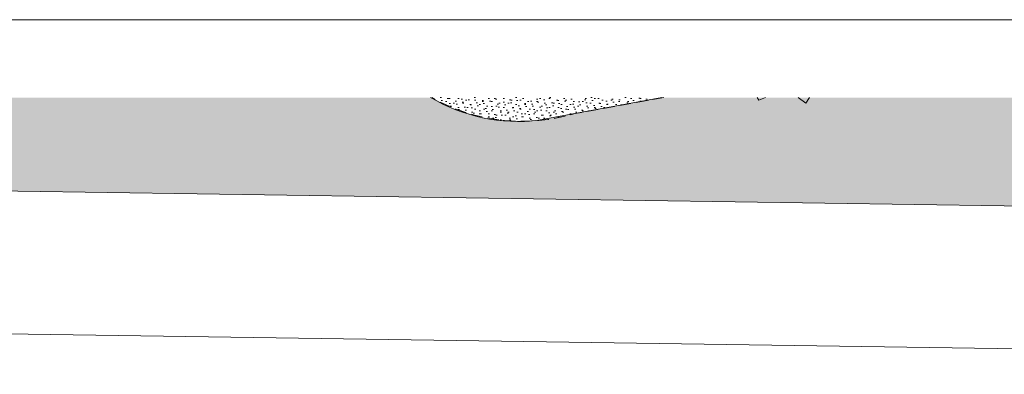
# Model space of a CAD drawing. Header units: millimetres. Extents: x 10 to 831, y -9 to 584.
# Tile 50 of 54: x 299 to 437, y 534 to 584. Entities that reach past the tile are written whole.
import ezdxf
from ezdxf.xclip import XClip

# ---------------------------------------------------------------- set-up
doc = ezdxf.new("R2010")
doc.units = ezdxf.units.MM
doc.header["$MEASUREMENT"] = 0
doc.header["$XCLIPFRAME"] = 0
doc.linetypes.add('B0701', pattern=[2.3412, 1.56, -0.7812])
for name, color, linetype in [('90 Bomen', 7, 'Continuous'), ('90 Terrein omgeving', 7, 'Continuous'), ('90 Terrein omgeving Afdek-arcering', 7, 'Continuous'), ('90 Terrein perceel', 7, 'Continuous'), ('90 Terrein perceel Afdek-arcering', 7, 'Continuous')]:
    doc.layers.add(name, color=color, linetype=linetype)

# ---------------------------------------------------------------- blocks, each defined once
blk = doc.blocks.new('*X25')
at = {"layer": '90 Terrein omgeving Afdek-arcering', "linetype": 'Continuous', "lineweight": 0, "true_color": 0x000000}
blk.add_hatch(color=18, dxfattribs=at).paths.add_polyline_path([(356.27, 573.12), (22.48, 573.12), (22.48, 564.1), (624.73, 555.19), (624.73, 573.12), (388.65, 573.12), (371.37, 569.93, -0.164442)])
blk = doc.blocks.new('Drawing_2_2', base_point=(176.47, 192.53))
at = {"layer": '90 Terrein perceel Afdek-arcering', "linetype": 'Continuous', "lineweight": 0, "true_color": 0xffdd55}
h = blk.add_hatch(dxfattribs=at)
h.set_pattern_fill('910_Puntjes_B_0002', color=41, style=0, pattern_type=2)
h.set_pattern_definition([(45, (176.4669, 194.5267), (-0.6363961, 0.6363961), [0, -0.6, 0, -0.9]), (110, (178.4669, 194.5267), (0.8457234, 0.3078181), [0, -0.44, 0, -0.76])])
h.paths.add_polyline_path([(388.92, 573.12), (356.43, 573.12, 0.204261), (376.51, 570.88)])
at = {"layer": '90 Bomen', "color": 1, "linetype": 'Continuous', "lineweight": 0}
for p, q in [((402.22, 572.76), (401.96, 573.12)), ((403.13, 573.12), (402.22, 572.76)), ((408.79, 572.31), (407.71, 573.12)), ((409.28, 573.12), (408.79, 572.31))]:
    blk.add_line(p, q, dxfattribs=at)
at = {"layer": '90 Terrein omgeving', "color": 2, "linetype": 'Continuous', "lineweight": 0, "flags": 128}
blk.add_lwpolyline([(388.65, 573.12), (371.37, 569.93, -0.164442), (356.27, 573.12)], format="xyb", dxfattribs=at)
for points in [[(22.48, 564.1), (624.73, 555.19)], [(624.73, 555.19), (22.48, 564.1)], [(624.73, 535.19), (22.48, 544.1)], [(22.48, 544.1), (624.73, 535.19)]]:
    blk.add_lwpolyline(points, dxfattribs=at)
at = {"layer": '90 Terrein perceel', "color": 2, "linetype": 'B0701', "lineweight": 0, "flags": 128}
blk.add_lwpolyline([(388.92, 573.12), (376.51, 570.88, -0.204261), (356.43, 573.12)], format="xyb", dxfattribs=at)
at = {"layer": '90 Terrein omgeving', "color": 4, "linetype": 'Continuous', "lineweight": 0}
blk.add_blockref('*X25', (0, 0), dxfattribs=at)

msp = doc.modelspace()

# ---------------------------------------------------------------- linework, layer by layer
at = {"color": 1, "linetype": 'Continuous', "lineweight": 0, "flags": 128}
msp.add_lwpolyline([(831, 10), (831, 584), (10, 584), (10, 10)], close=True, dxfattribs=at)

# ---------------------------------------------------------------- next in the draw order: block references
at = {"color": 4, "linetype": 'Continuous', "lineweight": 0}
ref = msp.add_blockref('Drawing_2_2', (176.47, 192.53), dxfattribs=at)
XClip(ref).set_block_clipping_path([(624.7337432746, 573.1161090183), (22.4779058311, 573.1161090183), (22.4779058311, 19.0595604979), (624.7337432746, 19.0595604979), (624.7337432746, 247.83763313)])

doc.saveas('drawing.dxf')
